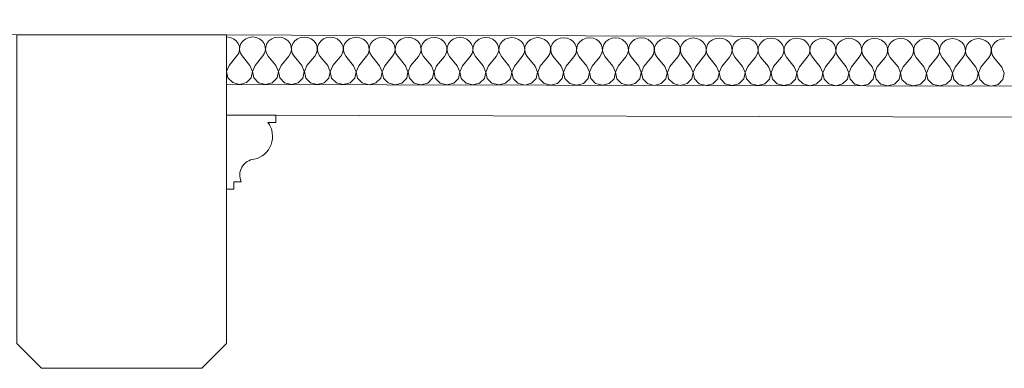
# Model space of a CAD drawing. Header units: millimetres. Extents: x -573548 to 674770, y -246895 to -89040.
# Tile 61 of 199: x 99423 to 100221, y -235941 to -235659. Entities that reach past the tile are written whole.
import ezdxf

# ---------------------------------------------------------------- set-up
doc = ezdxf.new("R2010")
doc.units = ezdxf.units.MM
for name, color, linetype, lineweight in [('belki sufitowe_Nr_pióra__41', 8, 'Continuous', 9), ('Nowe_Drawing & Figure_Nr_pióra__59', 8, 'Continuous', 9), ('Nowe_strop_Nr_pióra__59', 8, 'Continuous', 9), ('strop_Nr_pióra__41', 8, 'Continuous', 9)]:
    doc.layers.add(name, color=color, linetype=linetype, lineweight=lineweight)
doc.layers.add('Nowe_Drawing & Figure', color=7, linetype='Continuous')

# ---------------------------------------------------------------- blocks, each defined once
blk = doc.blocks.new('*X456', base_point=(477978.69, -104863.57))
at = {"layer": 'Nowe_Drawing & Figure', "color": 21, "linetype": 'Continuous', "lineweight": 13, "true_color": 0xffaaaa}
for p, q in [((494360.98, -73214.73), (494358.11, -73214.36)), ((494363.63, -73215.8), (494360.98, -73214.73)), ((494365.85, -73217.5), (494363.63, -73215.8)), ((494367.49, -73219.69), (494365.85, -73217.5)), ((494371.35, -73217.51), (494369.71, -73219.69)), ((494373.58, -73215.83), (494371.35, -73217.51)), ((494376.24, -73214.76), (494373.58, -73215.83)), ((494379.11, -73214.4), (494376.24, -73214.76)), ((494381.98, -73214.78), (494379.11, -73214.4)), ((494384.63, -73215.85), (494381.98, -73214.78)), ((494386.85, -73217.55), (494384.63, -73215.85)), ((494388.49, -73219.73), (494386.85, -73217.55)), ((494392.35, -73217.56), (494390.7, -73219.74)), ((494394.58, -73215.87), (494392.35, -73217.56)), ((494397.24, -73214.81), (494394.58, -73215.87)), ((494400.11, -73214.45), (494397.24, -73214.81)), ((494402.98, -73214.82), (494400.11, -73214.45)), ((494405.63, -73215.9), (494402.98, -73214.82)), ((494407.85, -73217.59), (494405.63, -73215.9)), ((494409.49, -73219.78), (494407.85, -73217.59)), ((494413.35, -73217.6), (494411.7, -73219.78)), ((494415.58, -73215.92), (494413.35, -73217.6)), ((494418.24, -73214.86), (494415.58, -73215.92)), ((494421.11, -73214.5), (494418.24, -73214.86)), ((494423.98, -73214.87), (494421.11, -73214.5)), ((494426.63, -73215.94), (494423.98, -73214.87)), ((494428.85, -73217.64), (494426.63, -73215.94)), ((494430.49, -73219.83), (494428.85, -73217.64)), ((494434.35, -73217.65), (494432.7, -73219.83)), ((494436.58, -73215.97), (494434.35, -73217.65)), ((494439.24, -73214.9), (494436.58, -73215.97)), ((494442.11, -73214.54), (494439.24, -73214.9)), ((494444.98, -73214.92), (494442.11, -73214.54)), ((494447.63, -73215.99), (494444.98, -73214.92)), ((494449.85, -73217.69), (494447.63, -73215.99)), ((494451.49, -73219.87), (494449.85, -73217.69)), ((494455.35, -73217.7), (494453.7, -73219.88)), ((494457.58, -73216.01), (494455.35, -73217.7)), ((494460.24, -73214.95), (494457.58, -73216.01)), ((494463.11, -73214.59), (494460.24, -73214.95)), ((494465.98, -73214.96), (494463.11, -73214.59)), ((494468.63, -73216.04), (494465.98, -73214.96)), ((494470.85, -73217.73), (494468.63, -73216.04)), ((494472.49, -73219.92), (494470.85, -73217.73)), ((494476.35, -73217.74), (494474.7, -73219.92)), ((494478.58, -73216.06), (494476.35, -73217.74)), ((494481.24, -73215), (494478.58, -73216.06)), ((494484.11, -73214.64), (494481.24, -73215)), ((494486.98, -73215.01), (494484.11, -73214.64)), ((494489.63, -73216.08), (494486.98, -73215.01)), ((494491.85, -73217.78), (494489.63, -73216.08)), ((494493.49, -73219.97), (494491.85, -73217.78)), ((494497.35, -73217.79), (494495.7, -73219.97)), ((494499.58, -73216.11), (494497.35, -73217.79)), ((494502.24, -73215.04), (494499.58, -73216.11)), ((494505.11, -73214.69), (494502.24, -73215.04)), ((494507.98, -73215.06), (494505.11, -73214.69)), ((494510.62, -73216.13), (494507.98, -73215.06)), ((494512.85, -73217.83), (494510.62, -73216.13)), ((494514.49, -73220.01), (494512.85, -73217.83)), ((494518.35, -73217.84), (494516.7, -73220.02)), ((494520.58, -73216.15), (494518.35, -73217.84)), ((494523.24, -73215.09), (494520.58, -73216.15)), ((494526.11, -73214.73), (494523.24, -73215.09)), ((494528.98, -73215.1), (494526.11, -73214.73)), ((494531.62, -73216.18), (494528.98, -73215.1)), ((494533.85, -73217.87), (494531.62, -73216.18)), ((494535.49, -73220.06), (494533.85, -73217.87)), ((494539.35, -73217.89), (494537.7, -73220.06)), ((494541.58, -73216.2), (494539.35, -73217.89)), ((494544.24, -73215.14), (494541.58, -73216.2)), ((494547.11, -73214.78), (494544.24, -73215.14)), ((494549.98, -73215.15), (494547.11, -73214.78)), ((494552.62, -73216.22), (494549.98, -73215.15)), ((494554.85, -73217.92), (494552.62, -73216.22)), ((494556.49, -73220.11), (494554.85, -73217.92)), ((494560.35, -73217.93), (494558.7, -73220.11)), ((494562.58, -73216.25), (494560.35, -73217.93)), ((494565.24, -73215.18), (494562.58, -73216.25)), ((494568.11, -73214.83), (494565.24, -73215.18)), ((494570.98, -73215.2), (494568.11, -73214.83)), ((494573.62, -73216.27), (494570.98, -73215.2)), ((494575.85, -73217.97), (494573.62, -73216.27)), ((494577.49, -73220.15), (494575.85, -73217.97)), ((494581.35, -73217.98), (494579.7, -73220.16)), ((494583.58, -73216.29), (494581.35, -73217.98)), ((494586.24, -73215.23), (494583.58, -73216.29)), ((494589.11, -73214.87), (494586.24, -73215.23)), ((494591.98, -73215.24), (494589.11, -73214.87)), ((494594.62, -73216.32), (494591.98, -73215.24)), ((494596.85, -73218.01), (494594.62, -73216.32)), ((494598.49, -73220.2), (494596.85, -73218.01)), ((494602.35, -73218.03), (494600.7, -73220.21)), ((494604.58, -73216.34), (494602.35, -73218.03)), ((494607.24, -73215.28), (494604.58, -73216.34)), ((494610.11, -73214.92), (494607.24, -73215.28)), ((494612.98, -73215.29), (494610.11, -73214.92)), ((494615.62, -73216.37), (494612.98, -73215.29)), ((494617.85, -73218.06), (494615.62, -73216.37)), ((494619.49, -73220.25), (494617.85, -73218.06)), ((494623.35, -73218.07), (494621.7, -73220.25)), ((494625.58, -73216.39), (494623.35, -73218.07)), ((494628.24, -73215.33), (494625.58, -73216.39)), ((494631.11, -73214.97), (494628.24, -73215.33)), ((494633.98, -73215.34), (494631.11, -73214.97)), ((494636.62, -73216.41), (494633.98, -73215.34)), ((494638.85, -73218.11), (494636.62, -73216.41)), ((494640.49, -73220.29), (494638.85, -73218.11)), ((494644.35, -73218.12), (494642.7, -73220.3)), ((494646.58, -73216.43), (494644.35, -73218.12)), ((494649.24, -73215.37), (494646.58, -73216.43)), ((494652.11, -73215.01), (494649.24, -73215.37)), ((494654.98, -73215.38), (494652.11, -73215.01)), ((494657.62, -73216.46), (494654.98, -73215.38)), ((494659.85, -73218.15), (494657.62, -73216.46)), ((494661.49, -73220.34), (494659.85, -73218.15)), ((494665.35, -73218.17), (494663.7, -73220.35)), ((494667.58, -73216.48), (494665.35, -73218.17)), ((494670.24, -73215.42), (494667.58, -73216.48)), ((494673.11, -73215.06), (494670.24, -73215.42)), ((494675.98, -73215.43), (494673.11, -73215.06)), ((494678.62, -73216.51), (494675.98, -73215.43)), ((494680.85, -73218.2), (494678.62, -73216.51)), ((494682.49, -73220.39), (494680.85, -73218.2)), ((494686.35, -73218.21), (494684.7, -73220.39)), ((494688.58, -73216.53), (494686.35, -73218.21)), ((494691.24, -73215.47), (494688.58, -73216.53)), ((494694.11, -73215.11), (494691.24, -73215.47)), ((494696.98, -73215.48), (494694.11, -73215.11)), ((494699.62, -73216.55), (494696.98, -73215.48)), ((494701.85, -73218.25), (494699.62, -73216.55)), ((494703.49, -73220.43), (494701.85, -73218.25)), ((494707.35, -73218.26), (494705.7, -73220.44)), ((494709.58, -73216.57), (494707.35, -73218.26)), ((494712.24, -73215.51), (494709.58, -73216.57)), ((494715.11, -73215.15), (494712.24, -73215.51)), ((494717.98, -73215.53), (494715.11, -73215.15)), ((494720.62, -73216.6), (494717.98, -73215.53)), ((494722.85, -73218.29), (494720.62, -73216.6)), ((494724.49, -73220.48), (494722.85, -73218.29)), ((494728.35, -73218.31), (494726.7, -73220.49)), ((494730.58, -73216.62), (494728.35, -73218.31)), ((494733.24, -73215.56), (494730.58, -73216.62)), ((494736.11, -73215.2), (494733.24, -73215.56)), ((494738.98, -73215.57), (494736.11, -73215.2)), ((494741.62, -73216.65), (494738.98, -73215.57)), ((494743.85, -73218.34), (494741.62, -73216.65)), ((494745.49, -73220.53), (494743.85, -73218.34)), ((494749.35, -73218.35), (494747.7, -73220.53)), ((494751.58, -73216.67), (494749.35, -73218.35)), ((494754.24, -73215.61), (494751.58, -73216.67)), ((494757.11, -73215.25), (494754.24, -73215.61)), ((494759.98, -73215.62), (494757.11, -73215.25)), ((494762.62, -73216.69), (494759.98, -73215.62)), ((494764.85, -73218.39), (494762.62, -73216.69)), ((494766.49, -73220.57), (494764.85, -73218.39)), ((494770.35, -73218.4), (494768.7, -73220.58)), ((494772.58, -73216.72), (494770.35, -73218.4)), ((494775.24, -73215.65), (494772.58, -73216.72)), ((494778.11, -73215.29), (494775.24, -73215.65)), ((494780.98, -73215.67), (494778.11, -73215.29)), ((494783.62, -73216.74), (494780.98, -73215.67)), ((494785.85, -73218.43), (494783.62, -73216.74)), ((494787.49, -73220.62), (494785.85, -73218.43)), ((494791.35, -73218.45), (494789.7, -73220.63)), ((494793.58, -73216.76), (494791.35, -73218.45)), ((494796.24, -73215.7), (494793.58, -73216.76)), ((494799.11, -73215.34), (494796.24, -73215.7)), ((494801.98, -73215.71), (494799.11, -73215.34)), ((494804.62, -73216.79), (494801.98, -73215.71)), ((494806.85, -73218.48), (494804.62, -73216.79)), ((494808.49, -73220.67), (494806.85, -73218.48)), ((494812.35, -73218.49), (494810.7, -73220.67)), ((494814.58, -73216.81), (494812.35, -73218.49)), ((494817.24, -73215.75), (494814.58, -73216.81)), ((494820.11, -73215.39), (494817.24, -73215.75)), ((494822.98, -73215.76), (494820.11, -73215.39)), ((494825.62, -73216.83), (494822.98, -73215.76)), ((494827.85, -73218.53), (494825.62, -73216.83)), ((494829.49, -73220.72), (494827.85, -73218.53)), ((494833.35, -73218.54), (494831.7, -73220.72)), ((494835.58, -73216.86), (494833.35, -73218.54)), ((494838.24, -73215.79), (494835.58, -73216.86)), ((494841.11, -73215.43), (494838.24, -73215.79)), ((494843.98, -73215.81), (494841.11, -73215.43)), ((494846.62, -73216.88), (494843.98, -73215.81)), ((494848.85, -73218.58), (494846.62, -73216.88)), ((494850.49, -73220.76), (494848.85, -73218.58)), ((494854.35, -73218.59), (494852.7, -73220.77)), ((494856.58, -73216.9), (494854.35, -73218.59)), ((494859.24, -73215.84), (494856.58, -73216.9)), ((494862.11, -73215.48), (494859.24, -73215.84)), ((494864.98, -73215.85), (494862.11, -73215.48)), ((494867.62, -73216.93), (494864.98, -73215.85)), ((494869.85, -73218.62), (494867.62, -73216.93)), ((494871.49, -73220.81), (494869.85, -73218.62)), ((494875.35, -73218.63), (494873.7, -73220.81)), ((494877.58, -73216.95), (494875.35, -73218.63)), ((494880.24, -73215.89), (494877.58, -73216.95)), ((494883.11, -73215.53), (494880.24, -73215.89)), ((494885.98, -73215.9), (494883.11, -73215.53)), ((494888.62, -73216.97), (494885.98, -73215.9)), ((494890.85, -73218.67), (494888.62, -73216.97)), ((494892.49, -73220.86), (494890.85, -73218.67)), ((494896.35, -73218.68), (494894.7, -73220.86)), ((494898.58, -73217), (494896.35, -73218.68)), ((494901.24, -73215.93), (494898.58, -73217)), ((494904.11, -73215.57), (494901.24, -73215.93)), ((494906.98, -73215.95), (494904.11, -73215.57)), ((494909.62, -73217.02), (494906.98, -73215.95)), ((494911.85, -73218.72), (494909.62, -73217.02)), ((494913.49, -73220.9), (494911.85, -73218.72)), ((494917.35, -73218.73), (494915.7, -73220.91)), ((494919.58, -73217.04), (494917.35, -73218.73)), ((494922.24, -73215.98), (494919.58, -73217.04)), ((494925.11, -73215.62), (494922.24, -73215.98)), ((494927.98, -73215.99), (494925.11, -73215.62)), ((494930.62, -73217.07), (494927.98, -73215.99)), ((494932.85, -73218.76), (494930.62, -73217.07)), ((494934.49, -73220.95), (494932.85, -73218.76)), ((494938.35, -73218.77), (494936.7, -73220.95)), ((494940.58, -73217.09), (494938.35, -73218.77)), ((494943.24, -73216.03), (494940.58, -73217.09)), ((494946.11, -73215.67), (494943.24, -73216.03)), ((494948.98, -73216.04), (494946.11, -73215.67)), ((494951.62, -73217.11), (494948.98, -73216.04)), ((494953.85, -73218.81), (494951.62, -73217.11)), ((494955.49, -73221), (494953.85, -73218.81)), ((494959.35, -73218.82), (494957.7, -73221)), ((494961.58, -73217.14), (494959.35, -73218.82)), ((494964.24, -73216.07), (494961.58, -73217.14)), ((494967.11, -73215.72), (494964.24, -73216.07)), ((494969.98, -73216.09), (494967.11, -73215.72)), ((494972.62, -73217.16), (494969.98, -73216.09)), ((494974.85, -73218.86), (494972.62, -73217.16)), ((494976.49, -73221.04), (494974.85, -73218.86)), ((494980.35, -73218.87), (494978.7, -73221.05)), ((494982.58, -73217.18), (494980.35, -73218.87)), ((494985.24, -73216.12), (494982.58, -73217.18)), ((494988.11, -73215.76), (494985.24, -73216.12)), ((494366.47, -73229.74), (494367.88, -73227.42)), ((494368.41, -73222.2), (494367.49, -73219.69)), ((494367.88, -73227.42), (494368.54, -73224.84)), ((494368.54, -73224.84), (494368.41, -73222.2)), ((494368.77, -73222.2), (494368.63, -73224.84)), ((494368.63, -73224.84), (494369.28, -73227.42)), ((494369.71, -73219.69), (494368.77, -73222.2)), ((494369.28, -73227.42), (494370.67, -73229.75)), ((494387.47, -73229.78), (494388.88, -73227.47)), ((494389.41, -73222.24), (494388.49, -73219.73)), ((494388.88, -73227.47), (494389.54, -73224.89)), ((494389.54, -73224.89), (494389.41, -73222.24)), ((494389.77, -73222.24), (494389.63, -73224.89)), ((494389.63, -73224.89), (494390.28, -73227.47)), ((494390.7, -73219.74), (494389.77, -73222.24)), ((494390.28, -73227.47), (494391.67, -73229.79)), ((494410.41, -73222.29), (494409.49, -73219.78)), ((494409.88, -73227.51), (494410.54, -73224.94)), ((494410.54, -73224.94), (494410.41, -73222.29)), ((494410.77, -73222.29), (494410.63, -73224.94)), ((494410.63, -73224.94), (494411.28, -73227.52)), ((494411.7, -73219.78), (494410.77, -73222.29)), ((494431.41, -73222.34), (494430.49, -73219.83)), ((494430.88, -73227.56), (494431.54, -73224.98)), ((494431.54, -73224.98), (494431.41, -73222.34)), ((494431.77, -73222.34), (494431.63, -73224.98)), ((494431.63, -73224.98), (494432.28, -73227.56)), ((494432.7, -73219.83), (494431.77, -73222.34)), ((494452.41, -73222.38), (494451.49, -73219.87)), ((494451.88, -73227.61), (494452.54, -73225.03)), ((494452.54, -73225.03), (494452.41, -73222.38)), ((494452.77, -73222.38), (494452.63, -73225.03)), ((494452.63, -73225.03), (494453.28, -73227.61)), ((494453.7, -73219.88), (494452.77, -73222.38)), ((494473.41, -73222.43), (494472.49, -73219.92)), ((494472.88, -73227.66), (494473.54, -73225.08)), ((494473.54, -73225.08), (494473.41, -73222.43)), ((494473.77, -73222.43), (494473.63, -73225.08)), ((494473.63, -73225.08), (494474.28, -73227.66)), ((494474.7, -73219.92), (494473.77, -73222.43)), ((494494.41, -73222.48), (494493.49, -73219.97)), ((494493.88, -73227.7), (494494.54, -73225.12)), ((494494.54, -73225.12), (494494.41, -73222.48)), ((494494.77, -73222.48), (494494.63, -73225.12)), ((494494.63, -73225.12), (494495.28, -73227.71)), ((494495.7, -73219.97), (494494.77, -73222.48)), ((494515.41, -73222.52), (494514.49, -73220.01)), ((494514.88, -73227.75), (494515.54, -73225.17)), ((494515.54, -73225.17), (494515.41, -73222.52)), ((494515.77, -73222.53), (494515.63, -73225.17)), ((494515.63, -73225.17), (494516.28, -73227.75)), ((494516.7, -73220.02), (494515.77, -73222.53)), ((494536.41, -73222.57), (494535.49, -73220.06)), ((494535.88, -73227.8), (494536.54, -73225.22)), ((494536.54, -73225.22), (494536.41, -73222.57)), ((494536.77, -73222.57), (494536.63, -73225.22)), ((494536.63, -73225.22), (494537.28, -73227.8)), ((494537.7, -73220.06), (494536.77, -73222.57)), ((494557.41, -73222.62), (494556.49, -73220.11)), ((494556.88, -73227.84), (494557.54, -73225.26)), ((494557.54, -73225.26), (494557.41, -73222.62)), ((494557.77, -73222.62), (494557.63, -73225.26)), ((494557.63, -73225.26), (494558.28, -73227.85)), ((494558.7, -73220.11), (494557.77, -73222.62)), ((494578.41, -73222.67), (494577.49, -73220.15)), ((494577.88, -73227.89), (494578.54, -73225.31)), ((494578.54, -73225.31), (494578.41, -73222.67)), ((494578.77, -73222.67), (494578.63, -73225.31)), ((494578.63, -73225.31), (494579.28, -73227.89)), ((494579.7, -73220.16), (494578.77, -73222.67)), ((494599.41, -73222.71), (494598.49, -73220.2)), ((494598.88, -73227.94), (494599.54, -73225.36)), ((494599.54, -73225.36), (494599.41, -73222.71)), ((494599.77, -73222.71), (494599.63, -73225.36)), ((494599.63, -73225.36), (494600.28, -73227.94)), ((494600.7, -73220.21), (494599.77, -73222.71)), ((494620.41, -73222.76), (494619.49, -73220.25)), ((494619.88, -73227.98), (494620.54, -73225.4)), ((494620.54, -73225.4), (494620.41, -73222.76)), ((494620.77, -73222.76), (494620.63, -73225.4)), ((494620.63, -73225.4), (494621.28, -73227.99)), ((494621.7, -73220.25), (494620.77, -73222.76)), ((494641.41, -73222.81), (494640.49, -73220.29)), ((494640.88, -73228.03), (494641.54, -73225.45)), ((494641.54, -73225.45), (494641.41, -73222.81)), ((494641.77, -73222.81), (494641.63, -73225.45)), ((494641.63, -73225.45), (494642.28, -73228.03)), ((494642.7, -73220.3), (494641.77, -73222.81)), ((494662.41, -73222.85), (494661.49, -73220.34)), ((494661.88, -73228.08), (494662.54, -73225.5)), ((494662.54, -73225.5), (494662.41, -73222.85)), ((494662.77, -73222.85), (494662.63, -73225.5)), ((494662.63, -73225.5), (494663.28, -73228.08)), ((494663.7, -73220.35), (494662.77, -73222.85)), ((494683.41, -73222.9), (494682.49, -73220.39)), ((494682.88, -73228.12), (494683.54, -73225.55)), ((494683.54, -73225.55), (494683.41, -73222.9)), ((494683.77, -73222.9), (494683.63, -73225.55)), ((494683.63, -73225.55), (494684.28, -73228.13)), ((494684.7, -73220.39), (494683.77, -73222.9)), ((494704.41, -73222.95), (494703.49, -73220.43)), ((494703.88, -73228.17), (494704.54, -73225.59)), ((494704.54, -73225.59), (494704.41, -73222.95)), ((494704.77, -73222.95), (494704.63, -73225.59)), ((494704.63, -73225.59), (494705.28, -73228.17)), ((494705.7, -73220.44), (494704.77, -73222.95)), ((494725.41, -73222.99), (494724.49, -73220.48)), ((494724.88, -73228.22), (494725.54, -73225.64)), ((494725.54, -73225.64), (494725.41, -73222.99)), ((494725.77, -73222.99), (494725.63, -73225.64)), ((494725.63, -73225.64), (494726.28, -73228.22)), ((494726.7, -73220.49), (494725.77, -73222.99)), ((494746.41, -73223.04), (494745.49, -73220.53)), ((494745.88, -73228.26), (494746.54, -73225.69)), ((494746.54, -73225.69), (494746.41, -73223.04)), ((494746.77, -73223.04), (494746.63, -73225.69)), ((494746.63, -73225.69), (494747.28, -73228.27)), ((494747.7, -73220.53), (494746.77, -73223.04)), ((494767.41, -73223.09), (494766.49, -73220.57)), ((494766.88, -73228.31), (494767.54, -73225.73)), ((494767.54, -73225.73), (494767.41, -73223.09)), ((494767.77, -73223.09), (494767.63, -73225.73)), ((494767.63, -73225.73), (494768.28, -73228.31)), ((494768.7, -73220.58), (494767.77, -73223.09)), ((494788.41, -73223.13), (494787.49, -73220.62)), ((494787.88, -73228.36), (494788.54, -73225.78)), ((494788.54, -73225.78), (494788.41, -73223.13)), ((494788.77, -73223.13), (494788.63, -73225.78)), ((494788.63, -73225.78), (494789.28, -73228.36)), ((494789.7, -73220.63), (494788.77, -73223.13)), ((494809.41, -73223.18), (494808.49, -73220.67)), ((494808.88, -73228.4), (494809.54, -73225.83)), ((494809.54, -73225.83), (494809.41, -73223.18)), ((494809.77, -73223.18), (494809.63, -73225.83)), ((494809.63, -73225.83), (494810.28, -73228.41)), ((494810.7, -73220.67), (494809.77, -73223.18)), ((494830.41, -73223.23), (494829.49, -73220.72)), ((494829.88, -73228.45), (494830.54, -73225.87)), ((494830.54, -73225.87), (494830.41, -73223.23)), ((494830.77, -73223.23), (494830.63, -73225.87)), ((494830.63, -73225.87), (494831.28, -73228.45)), ((494831.7, -73220.72), (494830.77, -73223.23)), ((494851.41, -73223.27), (494850.49, -73220.76)), ((494850.88, -73228.5), (494851.54, -73225.92)), ((494851.54, -73225.92), (494851.41, -73223.27)), ((494851.77, -73223.27), (494851.63, -73225.92)), ((494851.63, -73225.92), (494852.28, -73228.5)), ((494852.7, -73220.77), (494851.77, -73223.27)), ((494872.41, -73223.32), (494871.49, -73220.81)), ((494871.88, -73228.54), (494872.54, -73225.97)), ((494872.54, -73225.97), (494872.41, -73223.32)), ((494872.77, -73223.32), (494872.63, -73225.97)), ((494872.63, -73225.97), (494873.28, -73228.55)), ((494873.7, -73220.81), (494872.77, -73223.32)), ((494893.41, -73223.37), (494892.49, -73220.86)), ((494892.88, -73228.59), (494893.54, -73226.01)), ((494893.54, -73226.01), (494893.41, -73223.37)), ((494893.77, -73223.37), (494893.63, -73226.01)), ((494893.63, -73226.01), (494894.28, -73228.59)), ((494894.7, -73220.86), (494893.77, -73223.37)), ((494914.41, -73223.41), (494913.49, -73220.9)), ((494913.88, -73228.64), (494914.54, -73226.06)), ((494914.54, -73226.06), (494914.41, -73223.41)), ((494914.77, -73223.42), (494914.63, -73226.06)), ((494914.63, -73226.06), (494915.28, -73228.64)), ((494915.7, -73220.91), (494914.77, -73223.42)), ((494935.41, -73223.46), (494934.49, -73220.95)), ((494934.88, -73228.69), (494935.54, -73226.11)), ((494935.54, -73226.11), (494935.41, -73223.46)), ((494935.77, -73223.46), (494935.63, -73226.11)), ((494935.63, -73226.11), (494936.28, -73228.69)), ((494936.7, -73220.95), (494935.77, -73223.46)), ((494956.41, -73223.51), (494955.49, -73221)), ((494955.88, -73228.73), (494956.54, -73226.15)), ((494956.54, -73226.15), (494956.41, -73223.51)), ((494956.77, -73223.51), (494956.63, -73226.15)), ((494956.63, -73226.15), (494957.28, -73228.74)), ((494957.7, -73221), (494956.77, -73223.51)), ((494977.41, -73223.55), (494976.49, -73221.04)), ((494976.88, -73228.78), (494977.54, -73226.2)), ((494977.54, -73226.2), (494977.41, -73223.55)), ((494977.77, -73223.56), (494977.63, -73226.2)), ((494977.63, -73226.2), (494978.28, -73228.78)), ((494978.7, -73221.05), (494977.77, -73223.56)), ((494360.16, -73237.4), (494366.47, -73229.74)), ((494376.96, -73237.44), (494370.67, -73229.75)), ((494381.16, -73237.45), (494387.47, -73229.78)), ((494397.96, -73237.49), (494391.67, -73229.79)), ((494402.16, -73237.5), (494408.47, -73229.83)), ((494408.47, -73229.83), (494409.88, -73227.51)), ((494411.28, -73227.52), (494412.67, -73229.84)), ((494418.96, -73237.53), (494412.67, -73229.84)), ((494423.16, -73237.54), (494429.47, -73229.88)), ((494429.47, -73229.88), (494430.88, -73227.56)), ((494432.28, -73227.56), (494433.67, -73229.89)), ((494439.96, -73237.58), (494433.67, -73229.89)), ((494444.16, -73237.59), (494450.47, -73229.92)), ((494450.47, -73229.92), (494451.88, -73227.61)), ((494453.28, -73227.61), (494454.67, -73229.93)), ((494460.96, -73237.63), (494454.67, -73229.93)), ((494465.16, -73237.64), (494471.47, -73229.97)), ((494471.47, -73229.97), (494472.88, -73227.66)), ((494474.28, -73227.66), (494475.67, -73229.98)), ((494481.96, -73237.67), (494475.67, -73229.98)), ((494486.16, -73237.68), (494492.47, -73230.02)), ((494492.47, -73230.02), (494493.88, -73227.7)), ((494495.28, -73227.71), (494496.67, -73230.03)), ((494502.96, -73237.72), (494496.67, -73230.03)), ((494507.16, -73237.73), (494513.47, -73230.06)), ((494513.47, -73230.06), (494514.88, -73227.75)), ((494516.28, -73227.75), (494517.67, -73230.07)), ((494523.96, -73237.77), (494517.67, -73230.07)), ((494528.16, -73237.78), (494534.47, -73230.11)), ((494534.47, -73230.11), (494535.88, -73227.8)), ((494537.28, -73227.8), (494538.67, -73230.12)), ((494544.96, -73237.81), (494538.67, -73230.12)), ((494549.16, -73237.82), (494555.47, -73230.16)), ((494555.47, -73230.16), (494556.88, -73227.84)), ((494558.28, -73227.85), (494559.67, -73230.17)), ((494565.96, -73237.86), (494559.67, -73230.17)), ((494570.16, -73237.87), (494576.47, -73230.2)), ((494576.47, -73230.2), (494577.88, -73227.89)), ((494579.28, -73227.89), (494580.67, -73230.21)), ((494586.96, -73237.91), (494580.67, -73230.21)), ((494591.16, -73237.92), (494597.47, -73230.25)), ((494597.47, -73230.25), (494598.88, -73227.94)), ((494600.28, -73227.94), (494601.67, -73230.26)), ((494607.96, -73237.95), (494601.67, -73230.26)), ((494612.16, -73237.96), (494618.47, -73230.3)), ((494618.47, -73230.3), (494619.88, -73227.98)), ((494621.28, -73227.99), (494622.67, -73230.31)), ((494628.96, -73238), (494622.67, -73230.31)), ((494633.16, -73238.01), (494639.47, -73230.34)), ((494639.47, -73230.34), (494640.88, -73228.03)), ((494642.28, -73228.03), (494643.67, -73230.35)), ((494649.96, -73238.05), (494643.67, -73230.35)), ((494654.16, -73238.06), (494660.47, -73230.39)), ((494660.47, -73230.39), (494661.88, -73228.08)), ((494663.28, -73228.08), (494664.67, -73230.4)), ((494670.96, -73238.09), (494664.67, -73230.4)), ((494675.16, -73238.1), (494681.47, -73230.44)), ((494681.47, -73230.44), (494682.88, -73228.12)), ((494684.28, -73228.13), (494685.67, -73230.45)), ((494691.96, -73238.14), (494685.67, -73230.45)), ((494696.16, -73238.15), (494702.47, -73230.49)), ((494702.47, -73230.49), (494703.88, -73228.17)), ((494705.28, -73228.17), (494706.67, -73230.49)), ((494712.96, -73238.19), (494706.67, -73230.49)), ((494717.16, -73238.2), (494723.47, -73230.53)), ((494723.47, -73230.53), (494724.88, -73228.22)), ((494726.28, -73228.22), (494727.67, -73230.54)), ((494733.96, -73238.24), (494727.67, -73230.54)), ((494738.16, -73238.24), (494744.47, -73230.58)), ((494744.47, -73230.58), (494745.88, -73228.26)), ((494747.28, -73228.27), (494748.67, -73230.59)), ((494754.96, -73238.28), (494748.67, -73230.59)), ((494759.16, -73238.29), (494765.47, -73230.63)), ((494765.47, -73230.63), (494766.88, -73228.31)), ((494768.28, -73228.31), (494769.67, -73230.64)), ((494775.96, -73238.33), (494769.67, -73230.64)), ((494780.16, -73238.34), (494786.47, -73230.67)), ((494786.47, -73230.67), (494787.88, -73228.36)), ((494789.28, -73228.36), (494790.67, -73230.68)), ((494796.96, -73238.38), (494790.67, -73230.68)), ((494801.16, -73238.39), (494807.47, -73230.72)), ((494807.47, -73230.72), (494808.88, -73228.4)), ((494810.28, -73228.41), (494811.67, -73230.73)), ((494817.96, -73238.42), (494811.67, -73230.73)), ((494822.16, -73238.43), (494828.47, -73230.77)), ((494828.47, -73230.77), (494829.88, -73228.45)), ((494831.28, -73228.45), (494832.67, -73230.78)), ((494838.96, -73238.47), (494832.67, -73230.78)), ((494843.16, -73238.48), (494849.47, -73230.81)), ((494849.47, -73230.81), (494850.88, -73228.5)), ((494852.28, -73228.5), (494853.67, -73230.82)), ((494859.96, -73238.52), (494853.67, -73230.82)), ((494864.16, -73238.53), (494870.47, -73230.86)), ((494870.47, -73230.86), (494871.88, -73228.54)), ((494873.28, -73228.55), (494874.67, -73230.87)), ((494880.96, -73238.56), (494874.67, -73230.87)), ((494885.16, -73238.57), (494891.47, -73230.91)), ((494891.47, -73230.91), (494892.88, -73228.59)), ((494894.28, -73228.59), (494895.67, -73230.92)), ((494901.96, -73238.61), (494895.67, -73230.92)), ((494906.16, -73238.62), (494912.47, -73230.95)), ((494912.47, -73230.95), (494913.88, -73228.64)), ((494915.28, -73228.64), (494916.67, -73230.96)), ((494922.96, -73238.66), (494916.67, -73230.96)), ((494927.16, -73238.67), (494933.47, -73231)), ((494933.47, -73231), (494934.88, -73228.69)), ((494936.28, -73228.69), (494937.67, -73231.01)), ((494943.96, -73238.7), (494937.67, -73231.01)), ((494948.16, -73238.71), (494954.47, -73231.05)), ((494954.47, -73231.05), (494955.88, -73228.73)), ((494957.28, -73228.74), (494958.67, -73231.06)), ((494964.96, -73238.75), (494958.67, -73231.06)), ((494969.16, -73238.76), (494975.47, -73231.09)), ((494975.47, -73231.09), (494976.88, -73228.78)), ((494978.28, -73228.78), (494979.67, -73231.1)), ((494985.96, -73238.8), (494979.67, -73231.1)), ((494360.16, -73237.4), (494358.09, -73242.3)), ((494358.09, -73242.3), (494359.14, -73247.45)), ((494379, -73242.34), (494376.96, -73237.44)), ((494377.93, -73247.49), (494379, -73242.34)), ((494381.16, -73237.45), (494379.09, -73242.34)), ((494379.09, -73242.34), (494380.14, -73247.5)), ((494400, -73242.39), (494397.96, -73237.49)), ((494398.93, -73247.54), (494400, -73242.39)), ((494402.16, -73237.5), (494400.09, -73242.39)), ((494400.09, -73242.39), (494401.14, -73247.55)), ((494421, -73242.44), (494418.96, -73237.53)), ((494419.93, -73247.59), (494421, -73242.44)), ((494423.16, -73237.54), (494421.09, -73242.44)), ((494421.09, -73242.44), (494422.14, -73247.59)), ((494442, -73242.48), (494439.96, -73237.58)), ((494440.93, -73247.64), (494442, -73242.48)), ((494444.16, -73237.59), (494442.09, -73242.48)), ((494442.09, -73242.48), (494443.14, -73247.64)), ((494463, -73242.53), (494460.96, -73237.63)), ((494461.93, -73247.68), (494463, -73242.53)), ((494465.16, -73237.64), (494463.09, -73242.53)), ((494463.09, -73242.53), (494464.14, -73247.69)), ((494484, -73242.58), (494481.96, -73237.67)), ((494482.93, -73247.73), (494484, -73242.58)), ((494486.16, -73237.68), (494484.09, -73242.58)), ((494484.09, -73242.58), (494485.14, -73247.73)), ((494505, -73242.62), (494502.96, -73237.72)), ((494503.93, -73247.78), (494505, -73242.62)), ((494507.16, -73237.73), (494505.09, -73242.62)), ((494505.09, -73242.62), (494506.14, -73247.78)), ((494526, -73242.67), (494523.96, -73237.77)), ((494524.93, -73247.82), (494526, -73242.67)), ((494528.16, -73237.78), (494526.09, -73242.67)), ((494526.09, -73242.67), (494527.14, -73247.83)), ((494547, -73242.72), (494544.96, -73237.81)), ((494545.93, -73247.87), (494547, -73242.72)), ((494549.16, -73237.82), (494547.09, -73242.72)), ((494547.09, -73242.72), (494548.14, -73247.87)), ((494568, -73242.76), (494565.96, -73237.86)), ((494566.93, -73247.92), (494568, -73242.76)), ((494570.16, -73237.87), (494568.09, -73242.76)), ((494568.09, -73242.76), (494569.14, -73247.92)), ((494589, -73242.81), (494586.96, -73237.91)), ((494587.93, -73247.96), (494589, -73242.81)), ((494591.16, -73237.92), (494589.09, -73242.81)), ((494589.09, -73242.81), (494590.14, -73247.97)), ((494610, -73242.86), (494607.96, -73237.95)), ((494608.93, -73248.01), (494610, -73242.86)), ((494612.16, -73237.96), (494610.09, -73242.86)), ((494610.09, -73242.86), (494611.14, -73248.01)), ((494631, -73242.9), (494628.96, -73238)), ((494629.93, -73248.06), (494631, -73242.9)), ((494633.16, -73238.01), (494631.09, -73242.9)), ((494631.09, -73242.9), (494632.14, -73248.06)), ((494652, -73242.95), (494649.96, -73238.05)), ((494650.93, -73248.1), (494652, -73242.95)), ((494654.16, -73238.06), (494652.09, -73242.95)), ((494652.09, -73242.95), (494653.14, -73248.11)), ((494673, -73243), (494670.96, -73238.09)), ((494671.93, -73248.15), (494673, -73243)), ((494675.16, -73238.1), (494673.09, -73243)), ((494673.09, -73243), (494674.14, -73248.16)), ((494694, -73243.04), (494691.96, -73238.14)), ((494692.93, -73248.2), (494694, -73243.04)), ((494696.16, -73238.15), (494694.09, -73243.04)), ((494694.09, -73243.04), (494695.14, -73248.2)), ((494715, -73243.09), (494712.96, -73238.19)), ((494713.93, -73248.24), (494715, -73243.09)), ((494717.16, -73238.2), (494715.09, -73243.09)), ((494715.09, -73243.09), (494716.14, -73248.25)), ((494736, -73243.14), (494733.96, -73238.24)), ((494734.93, -73248.29), (494736, -73243.14)), ((494738.16, -73238.24), (494736.09, -73243.14)), ((494736.09, -73243.14), (494737.14, -73248.3)), ((494757, -73243.18), (494754.96, -73238.28)), ((494755.93, -73248.34), (494757, -73243.18)), ((494759.16, -73238.29), (494757.09, -73243.18)), ((494757.09, -73243.18), (494758.14, -73248.34)), ((494778, -73243.23), (494775.96, -73238.33)), ((494776.93, -73248.38), (494778, -73243.23)), ((494780.16, -73238.34), (494778.09, -73243.23)), ((494778.09, -73243.23), (494779.14, -73248.39)), ((494799, -73243.28), (494796.96, -73238.38)), ((494797.92, -73248.43), (494799, -73243.28)), ((494801.16, -73238.39), (494799.09, -73243.28)), ((494799.09, -73243.28), (494800.14, -73248.44)), ((494820, -73243.33), (494817.96, -73238.42)), ((494818.92, -73248.48), (494820, -73243.33)), ((494822.16, -73238.43), (494820.09, -73243.33)), ((494820.09, -73243.33), (494821.14, -73248.48)), ((494841, -73243.37), (494838.96, -73238.47)), ((494839.92, -73248.52), (494841, -73243.37)), ((494843.16, -73238.48), (494841.09, -73243.37)), ((494841.09, -73243.37), (494842.14, -73248.53)), ((494862, -73243.42), (494859.96, -73238.52)), ((494860.92, -73248.57), (494862, -73243.42)), ((494864.16, -73238.53), (494862.09, -73243.42)), ((494862.09, -73243.42), (494863.14, -73248.58)), ((494883, -73243.47), (494880.96, -73238.56)), ((494885.16, -73238.57), (494883.09, -73243.47)), ((494904, -73243.51), (494901.96, -73238.61)), ((494906.16, -73238.62), (494904.09, -73243.51)), ((494925, -73243.56), (494922.96, -73238.66)), ((494927.16, -73238.67), (494925.09, -73243.56)), ((494946, -73243.61), (494943.96, -73238.7)), ((494948.16, -73238.71), (494946.09, -73243.61)), ((494967, -73243.65), (494964.96, -73238.75)), ((494969.16, -73238.76), (494967.09, -73243.65)), ((494988, -73243.7), (494985.96, -73238.8)), ((494359.14, -73247.45), (494363.01, -73251.33)), ((494363.01, -73251.33), (494368.52, -73252.78)), ((494368.52, -73252.78), (494374.05, -73251.36)), ((494374.05, -73251.36), (494377.93, -73247.49)), ((494380.14, -73247.5), (494384.01, -73251.38)), ((494384.01, -73251.38), (494389.52, -73252.83)), ((494389.52, -73252.83), (494395.05, -73251.41)), ((494395.05, -73251.41), (494398.93, -73247.54)), ((494401.14, -73247.55), (494405.01, -73251.43)), ((494416.05, -73251.45), (494419.93, -73247.59)), ((494422.14, -73247.59), (494426.01, -73251.48)), ((494437.05, -73251.5), (494440.93, -73247.64)), ((494443.14, -73247.64), (494447.01, -73251.52)), ((494458.05, -73251.55), (494461.93, -73247.68)), ((494464.14, -73247.69), (494468.01, -73251.57)), ((494479.05, -73251.59), (494482.93, -73247.73)), ((494485.14, -73247.73), (494489.01, -73251.62)), ((494500.05, -73251.64), (494503.93, -73247.78)), ((494506.14, -73247.78), (494510.01, -73251.66)), ((494521.05, -73251.69), (494524.93, -73247.82)), ((494527.14, -73247.83), (494531.01, -73251.71)), ((494542.05, -73251.73), (494545.93, -73247.87)), ((494548.14, -73247.87), (494552.01, -73251.76)), ((494563.05, -73251.78), (494566.93, -73247.92)), ((494569.14, -73247.92), (494573.01, -73251.8)), ((494584.05, -73251.83), (494587.93, -73247.96)), ((494590.14, -73247.97), (494594.01, -73251.85)), ((494605.05, -73251.87), (494608.93, -73248.01)), ((494611.14, -73248.01), (494615.01, -73251.9)), ((494626.05, -73251.92), (494629.93, -73248.06)), ((494632.14, -73248.06), (494636.01, -73251.94)), ((494647.05, -73251.97), (494650.93, -73248.1)), ((494653.14, -73248.11), (494657.01, -73251.99)), ((494668.05, -73252.01), (494671.93, -73248.15)), ((494674.14, -73248.16), (494678, -73252.04)), ((494689.05, -73252.06), (494692.93, -73248.2)), ((494695.14, -73248.2), (494699, -73252.08)), ((494710.05, -73252.11), (494713.93, -73248.24)), ((494716.14, -73248.25), (494720, -73252.13)), ((494731.05, -73252.16), (494734.93, -73248.29)), ((494737.14, -73248.3), (494741, -73252.18)), ((494752.05, -73252.2), (494755.93, -73248.34)), ((494758.14, -73248.34), (494762, -73252.22)), ((494773.05, -73252.25), (494776.93, -73248.38)), ((494779.14, -73248.39), (494783, -73252.27)), ((494794.05, -73252.3), (494797.92, -73248.43)), ((494800.14, -73248.44), (494804, -73252.32)), ((494815.05, -73252.34), (494818.92, -73248.48)), ((494821.14, -73248.48), (494825, -73252.36)), ((494836.04, -73252.39), (494839.92, -73248.52)), ((494842.14, -73248.53), (494846, -73252.41)), ((494857.04, -73252.44), (494860.92, -73248.57)), ((494863.14, -73248.58), (494867, -73252.46)), ((494878.04, -73252.48), (494881.92, -73248.62)), ((494881.92, -73248.62), (494883, -73243.47)), ((494883.09, -73243.47), (494884.14, -73248.62)), ((494884.14, -73248.62), (494888, -73252.51)), ((494899.04, -73252.53), (494902.92, -73248.67)), ((494902.92, -73248.67), (494904, -73243.51)), ((494904.09, -73243.51), (494905.14, -73248.67)), ((494905.14, -73248.67), (494909, -73252.55)), ((494920.04, -73252.58), (494923.92, -73248.71)), ((494923.92, -73248.71), (494925, -73243.56)), ((494925.09, -73243.56), (494926.14, -73248.72)), ((494926.14, -73248.72), (494930, -73252.6)), ((494941.04, -73252.62), (494944.92, -73248.76)), ((494944.92, -73248.76), (494946, -73243.61)), ((494946.09, -73243.61), (494947.14, -73248.76)), ((494947.14, -73248.76), (494951, -73252.65)), ((494962.04, -73252.67), (494965.92, -73248.81)), ((494965.92, -73248.81), (494967, -73243.65)), ((494967.09, -73243.65), (494968.14, -73248.81)), ((494968.14, -73248.81), (494972, -73252.69)), ((494983.04, -73252.72), (494986.92, -73248.85)), ((494986.92, -73248.85), (494988, -73243.7)), ((494405.01, -73251.43), (494410.52, -73252.87)), ((494410.52, -73252.87), (494416.05, -73251.45)), ((494426.01, -73251.48), (494431.52, -73252.92)), ((494431.52, -73252.92), (494437.05, -73251.5)), ((494447.01, -73251.52), (494452.52, -73252.97)), ((494452.52, -73252.97), (494458.05, -73251.55)), ((494468.01, -73251.57), (494473.52, -73253.01)), ((494473.52, -73253.01), (494479.05, -73251.59)), ((494489.01, -73251.62), (494494.52, -73253.06)), ((494494.52, -73253.06), (494500.05, -73251.64)), ((494510.01, -73251.66), (494515.52, -73253.11)), ((494515.52, -73253.11), (494521.05, -73251.69)), ((494531.01, -73251.71), (494536.52, -73253.16)), ((494536.52, -73253.16), (494542.05, -73251.73)), ((494552.01, -73251.76), (494557.52, -73253.2)), ((494557.52, -73253.2), (494563.05, -73251.78)), ((494573.01, -73251.8), (494578.52, -73253.25)), ((494578.52, -73253.25), (494584.05, -73251.83)), ((494594.01, -73251.85), (494599.52, -73253.3)), ((494599.52, -73253.3), (494605.05, -73251.87)), ((494615.01, -73251.9), (494620.52, -73253.34)), ((494620.52, -73253.34), (494626.05, -73251.92)), ((494636.01, -73251.94), (494641.52, -73253.39)), ((494641.52, -73253.39), (494647.05, -73251.97)), ((494657.01, -73251.99), (494662.52, -73253.44)), ((494662.52, -73253.44), (494668.05, -73252.01)), ((494678, -73252.04), (494683.52, -73253.48)), ((494683.52, -73253.48), (494689.05, -73252.06)), ((494699, -73252.08), (494704.52, -73253.53)), ((494704.52, -73253.53), (494710.05, -73252.11)), ((494720, -73252.13), (494725.52, -73253.58)), ((494725.52, -73253.58), (494731.05, -73252.16)), ((494741, -73252.18), (494746.52, -73253.62)), ((494746.52, -73253.62), (494752.05, -73252.2)), ((494762, -73252.22), (494767.52, -73253.67)), ((494767.52, -73253.67), (494773.05, -73252.25)), ((494783, -73252.27), (494788.52, -73253.72)), ((494788.52, -73253.72), (494794.05, -73252.3)), ((494804, -73252.32), (494809.52, -73253.76)), ((494809.52, -73253.76), (494815.05, -73252.34)), ((494825, -73252.36), (494830.52, -73253.81)), ((494830.52, -73253.81), (494836.04, -73252.39)), ((494846, -73252.41), (494851.52, -73253.86)), ((494851.52, -73253.86), (494857.04, -73252.44)), ((494867, -73252.46), (494872.52, -73253.9)), ((494872.52, -73253.9), (494878.04, -73252.48)), ((494888, -73252.51), (494893.52, -73253.95)), ((494893.52, -73253.95), (494899.04, -73252.53)), ((494909, -73252.55), (494914.52, -73254)), ((494914.52, -73254), (494920.04, -73252.58)), ((494930, -73252.6), (494935.52, -73254.04)), ((494935.52, -73254.04), (494941.04, -73252.62)), ((494951, -73252.65), (494956.52, -73254.09)), ((494956.52, -73254.09), (494962.04, -73252.67)), ((494972, -73252.69), (494977.52, -73254.14)), ((494977.52, -73254.14), (494983.04, -73252.72))]:
    blk.add_line(p, q, dxfattribs=at)
blk = doc.blocks.new('Wypełnienie_39_1', base_point=(477978.69, -104863.57))
at = {"layer": 'Nowe_Drawing & Figure', "color": 21, "linetype": 'Continuous', "lineweight": 13, "true_color": 0xffaaaa}
blk.add_blockref('*X456', (477978.69, -104863.57), dxfattribs=at)
blk = doc.blocks.new('A$C685D2BB2')
at = {"layer": 'belki sufitowe_Nr_pióra__41'}
blk.add_lwpolyline([(21410.22, 10953.53), (21430.22, 10973.53), (21430.22, 11223.53), (21260.22, 11223.53), (21260.22, 10973.53), (21280.22, 10953.53)], close=True, dxfattribs=at)
blk.add_lwpolyline([(21430.22, 11158.53), (21470.22, 11158.53), (21470.22, 11152.53), (21463.69, 11152.53, -0.549198), (21452.59, 11122.79, 0.516526), (21442.09, 11104.53), (21436.22, 11104.53), (21436.22, 11098.53), (21430.22, 11098.53)], format="xyb", close=True, dxfattribs=at)
at = {"layer": 'Nowe_strop_Nr_pióra__59'}
blk.add_line((15894.91, 11235.68), (24142.62, 11217.29), dxfattribs=at)
at = {"layer": 'strop_Nr_pióra__41'}
for p, q in [((21430.22, 11183.34), (22860.21, 11180.15)), ((21430.22, 11158.34), (22860.21, 11155.15))]:
    blk.add_line(p, q, dxfattribs=at)
at = {"layer": 'Nowe_Drawing & Figure_Nr_pióra__59'}
blk.add_blockref('Wypełnienie_39_1', (5050.88, -20427.48), dxfattribs=at)

msp = doc.modelspace()

# ---------------------------------------------------------------- block references
at = {"color": 150}
msp.add_blockref('A$C685D2BB2', (78160.45, -246894.58), dxfattribs=at)

doc.saveas('drawing.dxf')
